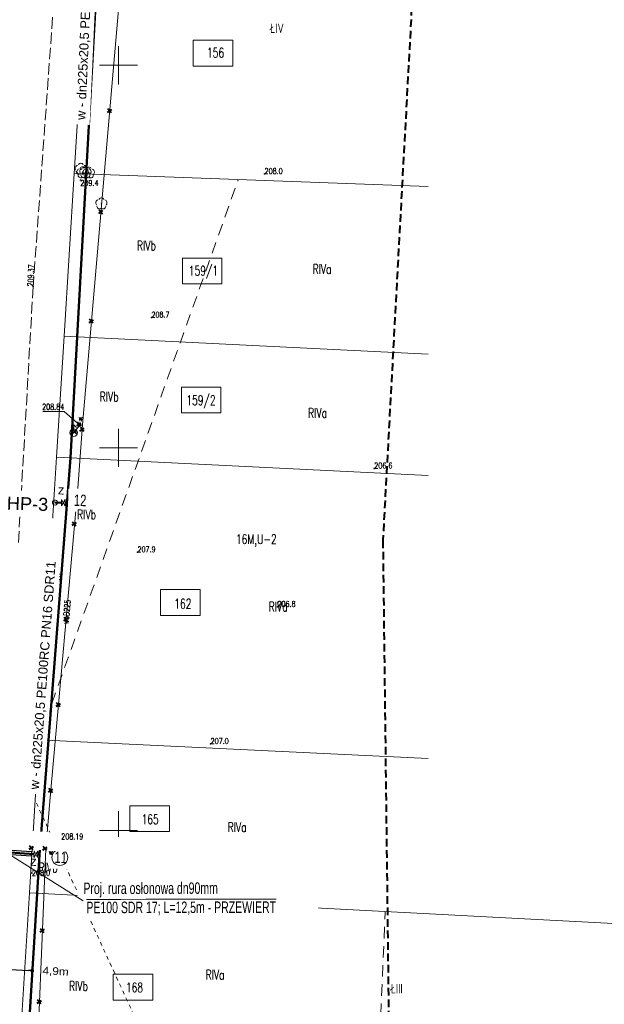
# Model space of a CAD drawing. Header units: metres. Extents: x 7496982 to 7497528, y 5603168 to 5605598.
# Tile 18 of 74: x 7497137 to 7497213, y 5603627 to 5603756. Entities that reach past the tile are written whole.
import ezdxf
from ezdxf.enums import TextEntityAlignment as Align

# ---------------------------------------------------------------- set-up
doc = ezdxf.new("R2010")
doc.units = ezdxf.units.M
doc.header["$MEASUREMENT"] = 0
for name, pattern in [('1', [0]), ('1_SUWP', [0]), ('2', [1.5, 1, -0.5]), ('2_OTKJ', [2, 1.5, -0.5]), ('4', [2.5, 1.5, -1]), ('GDE', [0]), ('GUZ', [1, 0.5, -0.5])]:
    doc.linetypes.add(name, pattern=pattern)
doc.layers.get('0').update_dxf_attribs({"color": 250, "linetype": 'CONTINUOUS', "lineweight": 100})
doc.layers.get('Defpoints').update_dxf_attribs({"linetype": 'CONTINUOUS'})
for name, color, linetype, lineweight in [('! IS_opis woda', 7, 'CONTINUOUS', 9), ('! IS_woda', 5, 'CONTINUOUS', 50), ('! r.o.', 7, 'CONTINUOUS', 30), ('!!_IS_Woda', 5, 'CONTINUOUS', 50), ('!_gaz', 40, 'CONTINUOUS', 40), ('!COPIS', 7, 'CONTINUOUS', 15), ('2_granice działek', 6, 'CONTINUOUS', 20), ('_MAPA_L_0', 7, '1', 18), ('EDZPD_L_0', 3, 'GDE', 18), ('EDZTD_T_0', 3, 'CONTINUOUS', 18), ('EKLTK_T_0', 90, 'CONTINUOUS', 25), ('EUZPU_L_0', 90, '4', 18), ('OTK_L_0', 7, '2_OTKJ', 18), ('OTR_T_0', 7, 'CONTINUOUS', 18), ('OTR_T_1', 7, 'CONTINUOUS', 18), ('OTZ_T_0', 3, 'CONTINUOUS', 18), ('PLAN_T_0', 214, 'CONTINUOUS', 30), ('SUW_E_T_2', 5, 'CONTINUOUS', 0), ('SUW_T_2', 5, 'CONTINUOUS', 18), ('SUW_T_5', 5, 'CONTINUOUS', 18), ('SUWP_E_T_0', 5, 'CONTINUOUS', 0), ('SUWP_L_0', 5, '1_SUWP', 18), ('SUWR_T_0', 5, 'CONTINUOUS', 18), ('SZZPZ_T_0_T_0', 7, 'CONTINUOUS', 0), ('ZAKRES_L_0', 1, '2', 40), ('ZAKRES_L_0_a', 1, '2', 40)]:
    doc.layers.add(name, color=color, linetype=linetype, lineweight=lineweight)
doc.layers.add('view', color=7, linetype='CONTINUOUS')
doc.styles.add('ARIAL', font='arial.ttf', dxfattribs={"width": 0.8})
doc.styles.add('R', font='arial.ttf')
doc.styles.add('RD', font='arial.ttf', dxfattribs={"width": 1.1})
doc.styles.get("Standard").update_dxf_attribs({"font": 'Simplex.SHX', "width": 0.75})
doc.dimstyles.get("Standard").update_dxf_attribs({"dimtxt": 1, "dimasz": 1, "dimexe": 1, "dimexo": 1, "dimgap": 1, "dimtad": 1, "dimtxsty": 'Standard', "dimcen": 2.5, "dimadec": 0, "dimazin": 0, "dimtfac": 1, "dimtmove": 0, "dimatfit": 3, "dimfxl": 1, "dimarcsym": 0})

# ---------------------------------------------------------------- blocks, each defined once
blk = doc.blocks.new('1_SUWH')
at = {"linetype": 'Continuous'}
for p, q in [((0, 1), (-0.35355, 0.64645)), ((0, 1), (0.35355, 0.64645)), ((0, 0.5), (0, 1))]:
    blk.add_line(p, q, dxfattribs=at)
blk.add_circle((0, 0), 0.5, dxfattribs=at)
blk = doc.blocks.new('1_SUWW')
at = {"linetype": 'Continuous'}
for radius in [0.2, 0.175, 0.15, 0.125, 0.1, 0.075, 0.05, 0.025, 0.00715]:
    blk.add_circle((0, 0), radius, dxfattribs=at)
blk = doc.blocks.new('1_SUPS')
at = {"linetype": 'Continuous'}
blk.add_circle((0, 0), 0.0625, dxfattribs=at)
blk = doc.blocks.new('2_OTZL')
at = {"linetype": 'Continuous'}
blk.add_circle((0, 0), 0.045, dxfattribs=at)
for centre, start, end in [((-0.36, 0.12), 102.1445, 221.86), ((0, 0.38), 30.1401, 149.8599), ((0.36, 0.12), 318.14, 77.8555), ((-0.22, -0.3), 174.1482, 293.8542), ((0.22, -0.3), 246.1458, 5.8518)]:
    blk.add_arc(centre, 0.375, start, end, dxfattribs=at)
blk = doc.blocks.new('2_OTRS')
at = {"linetype": 'Continuous'}
blk.add_circle((0, 0), 0.045, dxfattribs=at)
blk = doc.blocks.new('2_OTRN')
at = {"linetype": 'Continuous'}
blk.add_circle((0, 0), 0.045, dxfattribs=at)
blk = doc.blocks.new('DLI')
at = {"linetype": 'Continuous'}
blk.add_circle((0, 0), 0.045, dxfattribs=at)
for centre, start, end in [((-0.36, 0.12), 102.1445, 221.86), ((0, 0.38), 30.1401, 149.8599), ((0.36, 0.12), 318.14, 77.8555), ((-0.22, -0.3), 174.1482, 293.8542), ((0.22, -0.3), 246.1458, 5.8518)]:
    blk.add_arc(centre, 0.375, start, end, dxfattribs=at)
blk = doc.blocks.new('krzyż')
at = {"layer": '!_gaz', "color": 1, "linetype": 'ByBlock'}
for points in [[(-0.49, 0.45), (0.49, -0.45)], [(-0.43, -0.58), (0.4, 0.54)]]:
    blk.add_lwpolyline(points, dxfattribs=at)
blk = doc.blocks.new('Hydrant_P-Poż_215')
at = {"layer": 'view', "color": 5, "linetype": 'Continuous', "const_width": 0.005}
for points in [[(0.12, 0.03, 1.579272), (-0.05, -0.11)], [(0.05, -0.11, 0.219529), (0.11, -0.03)]]:
    blk.add_lwpolyline(points, format="xyb", dxfattribs=at)
blk.add_lwpolyline([(-0.1, 0, 1), (0.1, 0, 1)], format="xyb", close=True, dxfattribs=at)
for points in [[(0.1, 0.03), (0.13, 0.03)], [(0.1, 0.03), (0.1, -0.03)], [(0.1, 0.01), (0.1, 0.01)], [(0.13, -0.03), (0.13, 0.03)], [(-0.05, -0.09), (-0.05, -0.15)], [(0.05, -0.15), (-0.05, -0.15)], [(0.05, -0.09), (0.05, -0.15)], [(0.1, -0.01), (0.1, -0.01)], [(0.1, -0.03), (0.13, -0.03)]]:
    blk.add_lwpolyline(points, dxfattribs=at)
blk = doc.blocks.new('_Dot')
at = {"color": 0, "linetype": 'ByBlock', "lineweight": -2}
blk.add_line((-0.5, 0), (-1, 0), dxfattribs=at)
at = {"color": 0, "linetype": 'ByBlock', "const_width": 0.5}
blk.add_lwpolyline([(-0.25, 0, 1), (0.25, 0, 1)], format="xyb", close=True, dxfattribs=at)
blk = doc.blocks.new('*D605')
at = {"layer": '!COPIS', "color": 0, "lineweight": -2, "transparency": 16777216}
for p, q in [((7497133.84, 5603632.17), (7497133.88, 5603632.92)), ((7497138.75, 5603631.91), (7497138.79, 5603632.65)), ((7497134.33, 5603631.89), (7497138.23, 5603631.68))]:
    blk.add_line(p, q, dxfattribs=at)
at = {"layer": 'Defpoints', "color": 0, "transparency": 16777216}
for p in [(7497133.82, 5603631.87), (7497138.73, 5603631.66), (7497138.73, 5603631.61)]:
    blk.add_point(p, dxfattribs=at)
at = {"layer": '!COPIS', "color": 0, "lineweight": -2, "transparency": 16777216, "xscale": 0.5, "yscale": 0.5, "zscale": 0.5}
for p, rotation in [((7497133.83, 5603631.92), 176.9290887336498), ((7497138.73, 5603631.66), 356.9290887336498)]:
    blk.add_blockref('_Dot', p, dxfattribs=dict(at, rotation=rotation))
at = {"layer": '!COPIS', "color": 0, "transparency": 16777216, "insert": (7497141.78, 5603631.51), "char_height": 1, "attachment_point": 5, "rotation": 356.9291, "style": 'RD'}
blk.add_mtext('4,9m', dxfattribs=at)

msp = doc.modelspace()

# ---------------------------------------------------------------- linework, layer by layer
at = {"layer": '! IS_opis woda', "lineweight": 9}
msp.add_circle((7497144.95139, 5603693.11826), 0.99026, dxfattribs=at)
at = {"layer": '! IS_woda', "linetype": 'Continuous'}
for points in [[(7497147.76083, 5603771.94982), (7497145.76374, 5603735.80312), (7497144.58763, 5603714.51579), (7497143.71332, 5603698.69106), (7497140.85149, 5603661.7902), (7497139.68513, 5603646.83581), (7497139.35811, 5603641.75847), (7497138.13267, 5603621.9728), (7497137.25446, 5603604.60623), (7497137.09866, 5603602.43843), (7497136.81567, 5603598.4502), (7497136.68719, 5603596.56425), (7497135.66825, 5603581.99088), (7497134.41033, 5603556.29013), (7497133.59126, 5603542.29841), (7497132.93746, 5603523.28719), (7497132.71234, 5603516.66765), (7497132.61337, 5603512.2579), (7497132.29701, 5603497.77358), (7497132.2697, 5603497.21378)], [(7497125.34748, 5603648.50313), (7497125.87871, 5603647.79446), (7497138.95976, 5603646.88618)], [(7497139.4383, 5603646.85295), (7497139.68513, 5603646.83581)]]:
    msp.add_lwpolyline(points, dxfattribs=at)
at = {"layer": '!!_IS_Woda', "lineweight": 13}
msp.add_lwpolyline([(7497142.55376, 5603693.25554), (7497143.01222, 5603692.38645), (7497143.03269, 5603693.22973), (7497142.5333, 5603692.41227)], close=True, dxfattribs=at)
at = {"layer": '!!_IS_Woda'}
for points in [[(7497142.54055, 5603692.81641), (7497141.68284, 5603692.83676)], [(7497143.25883, 5603692.80038), (7497143.02395, 5603692.81027)]]:
    msp.add_lwpolyline(points, dxfattribs=at)
at = {"layer": '!!_IS_Woda', "lineweight": 13}
for start, end in [(99.6933612, 279.6933612), (279.6933612, 99.6933612)]:
    msp.add_arc((7497141.69005, 5603692.8411, 0), 0.32652, start, end, dxfattribs=at)
at = {"layer": '2_granice działek', "linetype": 'Continuous', "lineweight": 0}
for points in [[(7497159.76224, 5603753.28611), (7497164.93294, 5603753.28611), (7497164.93294, 5603749.90157), (7497159.76224, 5603749.90157)], [(7497158.34921, 5603724.8125), (7497163.5199, 5603724.8125), (7497163.5199, 5603721.42796), (7497158.34921, 5603721.42796)], [(7497158.22477, 5603707.95049), (7497163.39546, 5603707.95049), (7497163.39546, 5603704.56594), (7497158.22477, 5603704.56594)], [(7497155.50591, 5603681.46674), (7497160.6766, 5603681.46674), (7497160.6766, 5603678.0822), (7497155.50591, 5603678.0822)], [(7497151.49719, 5603653.2179), (7497156.66788, 5603653.2179), (7497156.66788, 5603649.83336), (7497151.49719, 5603649.83336)], [(7497149.32488, 5603631.18744), (7497154.49557, 5603631.18744), (7497154.49557, 5603627.8029), (7497149.32488, 5603627.8029)]]:
    msp.add_lwpolyline(points, close=True, dxfattribs=at)
at = {"layer": '_MAPA_L_0', "linetype": '1'}
for p, q in [((7497150, 5603747.5), (7497150, 5603752.5)), ((7497147.5, 5603750), (7497152.5, 5603750)), ((7497150, 5603697.5), (7497150, 5603702.5)), ((7497147.5, 5603700), (7497152.5, 5603700)), ((7497150, 5603647.5), (7497150, 5603652.5)), ((7497147.5, 5603650), (7497152.5, 5603650))]:
    msp.add_line(p, q, dxfattribs=at)
at = {"layer": 'EDZPD_L_0', "linetype": 'GDE'}
for p, q in [((7497144.21, 5603735.86), (7497146.45, 5603772.01)), ((7497142.89, 5603714.6), (7497144.21, 5603735.86)), ((7497144.21, 5603735.86), (7497190.45307, 5603734.16708)), ((7497141.9, 5603698.78), (7497142.89, 5603714.6)), ((7497139.61, 5603661.85), (7497141.9, 5603698.78)), ((7497190.45307, 5603696.39851), (7497141.9, 5603698.78)), ((7497138.36, 5603641.82), (7497139.61, 5603661.85)), ((7497139.61, 5603661.85), (7497190.45307, 5603659.40113)), ((7497137.14, 5603622.03), (7497138.36, 5603641.82)), ((7497254.44946, 5603635.74714), (7497138.36, 5603641.82))]:
    msp.add_line(p, q, dxfattribs=at)
at = {"layer": 'EDZPD_L_0', "linetype": '1'}
msp.add_line((7497142.89, 5603714.6), (7497190.45307, 5603712.24065), dxfattribs=at)
at = {"layer": 'EUZPU_L_0', "linetype": '4'}
for p, q in [((7497139.61, 5603661.85), (7497165.6555, 5603735.0749)), ((7497182.37916, 5603580.92384), (7497184.84345, 5603639.29479))]:
    msp.add_line(p, q, dxfattribs=at)
at = {"layer": 'EUZPU_L_0', "linetype": 'GUZ'}
msp.add_line((7497158.69321, 5603611.31328), (7497139.11477, 5603653.91449), dxfattribs=at)
at = {"layer": 'OTK_L_0', "linetype": '2_OTKJ'}
for p, q in [((7497141.39, 5603756.28), (7497138.85, 5603721.07)), ((7497138.85, 5603721.07), (7497136.92, 5603687.53))]:
    msp.add_line(p, q, dxfattribs=at)
at = {"layer": 'SUWP_L_0', "linetype": '1_SUWP'}
for p, q in [((7497145.3103, 5603702.99545), (7497150.18395, 5603759.28324)), ((7497144.9363, 5603702.97368), (7497144.15732, 5603701.99269)), ((7497144.67043, 5603694.72893), (7497145.3103, 5603702.99545)), ((7497144.9363, 5603702.97368), (7497145.3103, 5603702.99545)), ((7497141.05724, 5603654.29692), (7497144.67043, 5603694.72893)), ((7497140.48897, 5603647.58677), (7497141.05724, 5603654.29692)), ((7497104.96959, 5603649.72347), (7497140.22823, 5603647.61199)), ((7497138.68188, 5603604.19001), (7497140.48897, 5603647.58677)), ((7497140.22823, 5603647.61199), (7497140.48897, 5603647.58677))]:
    msp.add_line(p, q, dxfattribs=at)
at = {"layer": 'SUWR_T_0', "linetype": 'Continuous', "lineweight": 0}
for p, q in [((7497140.11326, 5603704.73637), (7497142.90896, 5603704.73637)), ((7497144.9363, 5603702.97368), (7497142.90896, 5603704.73637)), ((7497140.22823, 5603647.61199), (7497142.51735, 5603648.57007)), ((7497142.51735, 5603648.57007), (7497145.12304, 5603648.57007))]:
    msp.add_line(p, q, dxfattribs=at)
at = {"layer": 'ZAKRES_L_0', "linetype": '2'}
for p, q in [((7497191.70897, 5603820.41364), (7497184.55766, 5603688.02735)), ((7497184.55766, 5603688.02735), (7497184.54382, 5603687.96271)), ((7497184.54382, 5603687.96271), (7497184.55045, 5603687.89694)), ((7497184.55045, 5603687.89694), (7497185.8249, 5603583.00463))]:
    msp.add_line(p, q, dxfattribs=at)
at = {"layer": 'ZAKRES_L_0_a', "linetype": '2'}
for p, q in [((7497191.70897, 5603820.41364), (7497184.55766, 5603688.02735)), ((7497184.55766, 5603688.02735), (7497184.54382, 5603687.96271)), ((7497184.54382, 5603687.96271), (7497184.55045, 5603687.89694)), ((7497184.55045, 5603687.89694), (7497185.8249, 5603583.00463))]:
    msp.add_line(p, q, dxfattribs=at)

# ---------------------------------------------------------------- block references
at = {"layer": '!!_IS_Woda', "lineweight": 13, "xscale": 0.6220800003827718, "yscale": 0.6220800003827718, "zscale": 0.6220800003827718, "rotation": 50.99595023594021}
msp.add_blockref('Hydrant_P-Poż_215', (7497141.68284, 5603692.83676, 0), dxfattribs=at)
at = {"layer": '!_gaz', "linetype": 'ByBlock', "transparency": 33554687, "xscale": 0.5, "yscale": 0.5, "zscale": 0.5, "rotation": 77.69848993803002}
for p in [(7497148.84644, 5603744.04252), (7497147.69916, 5603730.83173), (7497146.45303, 5603716.55161), (7497144.80874, 5603703.0825), (7497144.28354, 5603702.08965), (7497145.23459, 5603702.38751), (7497144.22637, 5603690.04716), (7497143.13345, 5603677.58022), (7497142.12819, 5603666.40311), (7497141.1353, 5603655.19767), (7497140.03871, 5603636.88139), (7497139.64887, 5603627.58434)]:
    msp.add_blockref('krzyż', p, dxfattribs=at)
at = {"layer": 'OTR_T_0', "rotation": 86.8745593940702}
msp.add_blockref('2_OTRS', (7497138.85, 5603721.07), dxfattribs=at)
at = {"layer": 'OTR_T_1'}
for p in [(7497169.09017, 5603735.79971), (7497145.0174, 5603734.99855), (7497154.3, 5603717.04), (7497183.43145, 5603697.30357), (7497152.49, 5603686.36), (7497140.13901, 5603682.7349), (7497170.7763, 5603679.2059), (7497162.0399, 5603661.31346), (7497138.70162, 5603644.42624), (7497161.73856, 5603640.94587)]:
    msp.add_blockref('2_OTRN', p, dxfattribs=at)
at = {"layer": 'OTZ_T_0'}
for p in [(7497145.08, 5603736.44), (7497145.31, 5603735.98), (7497145.68, 5603736), (7497146.12, 5603735.95), (7497147.76, 5603731.91)]:
    msp.add_blockref('2_OTZL', p, dxfattribs=at)
at = {"layer": 'SUW_T_2'}
msp.add_blockref('1_SUWH', (7497144.15732, 5603701.99269), dxfattribs=at)
at = {"layer": 'SUW_T_5'}
for p in [(7497144.9363, 5603702.97368), (7497140.22823, 5603647.61199)]:
    msp.add_blockref('1_SUWW', p, dxfattribs=at)
at = {"layer": 'SUWR_T_0'}
for p in [(7497144.9363, 5603702.97368), (7497140.22823, 5603647.61199)]:
    msp.add_blockref('1_SUPS', p, dxfattribs=at)
at = {"layer": 'SZZPZ_T_0_T_0'}
for p in [(7497145.08, 5603736.44), (7497145.31, 5603735.98), (7497145.68, 5603736), (7497146.12, 5603735.95), (7497147.76, 5603731.91)]:
    msp.add_blockref('DLI', p, dxfattribs=at)

# ---------------------------------------------------------------- texts
at = {"layer": '! IS_opis woda', "lineweight": 9, "style": 'R'}
msp.add_text('z', height=1.2, rotation=358, dxfattribs=at).set_placement((7497142.05752, 5603693.92009))
at = {"layer": 'EDZTD_T_0', "width": 0.7}
for s, p in [('156', (7497161.55988, 5603752.27528)), ('159/1', (7497159.18544, 5603723.78207)), ('159/2', (7497158.86885, 5603706.84444)), ('162', (7497157.2859, 5603680.25077)), ('165', (7497153.01192, 5603652.07416)), ('168', (7497150.96167, 5603630.08963))]:
    msp.add_text(s, height=1.25001, dxfattribs=at).set_placement(p, align=Align.TOP_LEFT)
at = {"layer": 'EKLTK_T_0', "width": 0.7}
for s, p in [('ŁIV', (7497169.81437, 5603755.46788)), ('RIVb', (7497152.42374, 5603727.06594)), ('RIVa', (7497175.37199, 5603723.98693)), ('RIVb', (7497147.54864, 5603707.30896)), ('RIVa', (7497174.78184, 5603705.18893)), ('RIVb', (7497144.59792, 5603691.91391)), ('RIVa', (7497169.63733, 5603679.86407)), ('RIVa', (7497164.27023, 5603651.03812)), ('RIVb', (7497139.574, 5603645.74607)), ('RIVa', (7497161.37623, 5603631.74671)), ('RIVb', (7497143.54304, 5603630.27084)), ('ŁIII', (7497185.56942, 5603629.92971))]:
    msp.add_text(s, height=1.25001, dxfattribs=at).set_placement(p, align=Align.TOP_LEFT)
at = {"layer": 'OTR_T_0', "lineweight": 9, "width": 0.7}
msp.add_text('209.37', height=0.75, rotation=86.8745594, dxfattribs=at).set_placement((7497138.85, 5603721.07))
at = {"layer": 'OTR_T_1', "lineweight": 9, "width": 0.7}
for s, p in [('208.0', (7497169.09017, 5603735.79971)), ('208.7', (7497154.3, 5603717.04)), ('206.6', (7497183.43145, 5603697.30357)), ('207.9', (7497152.49, 5603686.36)), ('208.5', (7497140.13901, 5603682.7349)), ('206.8', (7497170.7763, 5603679.2059)), ('207.0', (7497162.0399, 5603661.31346))]:
    msp.add_text(s, height=0.75, dxfattribs=at).set_placement(p)
msp.add_text('209.4', height=0.75, dxfattribs=at).set_placement((7497145.0174, 5603734.99855), align=Align.TOP_LEFT)
for s, p in [('208.0', (7497138.70162, 5603644.42624)), ('207.2', (7497161.73856, 5603640.94587))]:
    msp.add_text(s, height=0.75, dxfattribs=at).set_placement(p, align=Align.MIDDLE_LEFT)
at = {"layer": 'PLAN_T_0', "width": 0.7}
msp.add_text('16M,U-2', height=1.25, dxfattribs=at).set_placement((7497165.3438, 5603687.43746))
at = {"layer": 'SUW_E_T_2', "lineweight": 9, "width": 0.7}
for p in [(7497144.77214, 5603703.49855), (7497140.86569, 5603646.78254)]:
    msp.add_text('w', height=0.75, dxfattribs=at).set_placement(p)
at = {"layer": 'SUWP_E_T_0', "lineweight": 9, "width": 0.7}
msp.add_text('woD225', height=0.75, rotation=84.8933401, dxfattribs=at).set_placement((7497143.22499, 5603678.55433), align=Align.MIDDLE)
at = {"layer": 'SUWR_T_0', "lineweight": 9, "width": 0.7}
msp.add_text('208.84', height=0.75, dxfattribs=at).set_placement((7497142.90896, 5603704.98637), align=Align.RIGHT)
msp.add_text('208.19', height=0.75, dxfattribs=at).set_placement((7497142.51735, 5603648.82007))

# ---------------------------------------------------------------- dimensions: what is measured, and where the dimension line sits
at = {"layer": '!COPIS'}
dim = msp.add_linear_dim(base=(7497138.73154, 5603631.65641), p1=(7497133.82365, 5603631.87367), p2=(7497138.72907, 5603631.6105), angle=356.9290887, text='4,9m', dimstyle='Standard', override={"dimasz": 0.5, "dimexo": 0.3, "dimtxsty": 'RD', "dimblk1": 'Dot', "dimblk2": 'Dot', "dimsah": 1, "dimtmove": 2}, dxfattribs=at)
dim.commit()
dim.dimension.update_dxf_attribs({"geometry": '*D605', "text_midpoint": (7497141.78363, 5603631.50952), "dimtype": 161})

# ---------------------------------------------------------------- next in the draw order: texts
at = {"layer": '! IS_opis woda', "color": 7, "lineweight": 9, "insert": (7497144.45316, 5603742.89408), "char_height": 1.2, "attachment_point": 1, "rotation": 87.4263852, "style": 'R', "bg_fill": 2}
msp.add_mtext_dynamic_manual_height_columns('w - {\\fArial|b0|i0|c238|p34;dn225x20,5} PE100RC {\\fArial|b0|i0|c238|p34;PN16 }SDR11  ', width=34.9196507, gutter_width=12.5, heights=[0], dxfattribs=at)
at = {"layer": '! IS_opis woda', "lineweight": 9, "insert": (7497135.44185, 5603693.62871), "char_height": 1.7, "attachment_point": 1, "rotation": 358, "style": 'R', "bg_fill": 2}
msp.add_mtext_dynamic_manual_height_columns('HP-3', width=3.6849151, gutter_width=12.5, heights=[0], dxfattribs=at)
at = {"layer": '! IS_opis woda', "lineweight": 9, "char_height": 1.5, "attachment_point": 1, "rotation": 358.3836035, "line_spacing_factor": 1.5, "style": 'R', "bg_fill": 2}
for s, insert in [('{\\W0.7;12}', (7497144.19715, 5603693.90944)), ('{\\W0.7;11}', (7497141.66188, 5603647.24724))]:
    msp.add_mtext_dynamic_manual_height_columns(s, width=4.3403357, gutter_width=12.5, heights=[0], dxfattribs=dict(at, insert=insert))
at = {"layer": '!COPIS', "ltscale": 5, "insert": (7497145.4141, 5603643.17191), "char_height": 1.5, "attachment_point": 1, "rotation": 0.1014038, "style": 'ARIAL', "bg_fill": 3, "box_fill_scale": 1.5, "bg_fill_color": 256, "bg_fill_transparency": 0}
msp.add_mtext_dynamic_manual_height_columns('{\\fArial Narrow|b0|i0|c238|p34;Proj. rura osłonowa dn90mm\\P\\O PE100 SDR 17; L=12,5m - PRZEWIERT}', width=29.8894751, gutter_width=12.5, heights=[0], dxfattribs=at)

# ---------------------------------------------------------------- next in the draw order: linework, layer by layer
at = {"layer": '! IS_opis woda', "lineweight": 9}
msp.add_circle((7497142.33876, 5603646.45369), 1.03793, dxfattribs=at)

# ---------------------------------------------------------------- next in the draw order: texts
at = {"layer": '! IS_opis woda', "color": 7, "lineweight": 9, "insert": (7497138.38567, 5603655.40625), "char_height": 1.2, "attachment_point": 1, "rotation": 85.7577951, "style": 'R', "bg_fill": 2}
msp.add_mtext_dynamic_manual_height_columns('w - {\\fArial|b0|i0|c238|p34;dn225x20,5} PE100RC {\\fArial|b0|i0|c238|p34;PN16 }SDR11  ', width=34.9196507, gutter_width=12.5, heights=[0], dxfattribs=at)

# ---------------------------------------------------------------- next in the draw order: texts
at = {"layer": '! IS_opis woda', "color": 7, "lineweight": 9, "insert": (7497129.84511, 5603649.91829), "char_height": 1.2, "attachment_point": 1, "rotation": 356.1080498, "style": 'R', "bg_fill": 2}
msp.add_mtext_dynamic_manual_height_columns('{\\fArial|b0|i0|c238|p34;dn40}PE', width=34.9196507, gutter_width=12.5, heights=[0], dxfattribs=at)

# ---------------------------------------------------------------- next in the draw order: linework, layer by layer
at = {"layer": '! r.o.', "ltscale": 0.08}
msp.add_lwpolyline([(7497126.11262, 5603648.07437), (7497138.62955, 5603647.23157), (7497138.59804, 5603646.60894), (7497126.06984, 5603647.4531)], close=True, dxfattribs=at)
at = {"layer": '!!_IS_Woda', "lineweight": 13}
msp.add_lwpolyline([(7497138.97436, 5603647.30861), (7497139.42385, 5603646.43486), (7497139.45299, 5603647.27788), (7497138.94522, 5603646.4656)], close=True, dxfattribs=at)
at = {"layer": '!COPIS', "ltscale": 5}
msp.add_lwpolyline([(7497135.88946, 5603646.76085), (7497145.3941, 5603640.79895)], dxfattribs=at)

# ---------------------------------------------------------------- next in the draw order: block references
at = {"layer": '!_gaz', "linetype": 'ByBlock', "transparency": 33554687, "xscale": 0.5, "yscale": 0.5, "zscale": 0.5, "rotation": 77.69848993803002}
for p in [(7497138.60087, 5603647.7107), (7497140.39358, 5603647.62757)]:
    msp.add_blockref('krzyż', p, dxfattribs=at)

# ---------------------------------------------------------------- next in the draw order: texts
at = {"layer": '! IS_opis woda', "lineweight": 9, "style": 'R'}
msp.add_text('z', height=1.2, rotation=358, dxfattribs=at).set_placement((7497138.45055, 5603645.38062))

doc.saveas('drawing.dxf')
